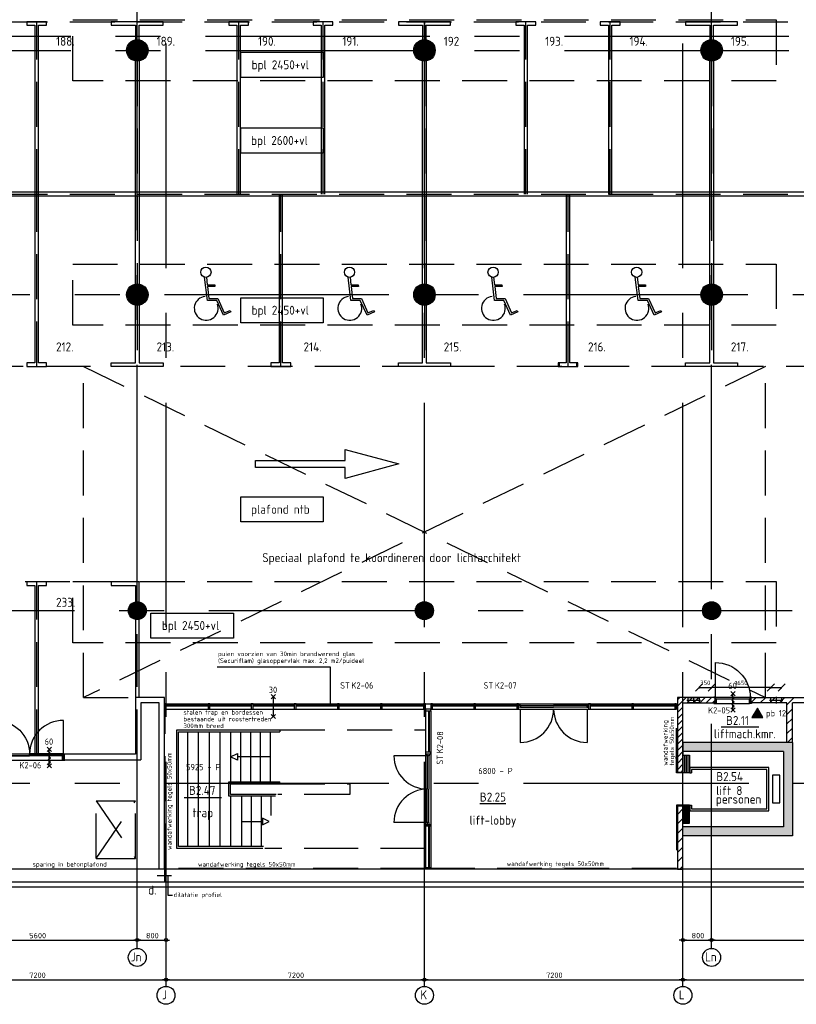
# Model space of a CAD drawing. Extents: x 1662 to 125079, y 8755 to 81245.
# Tile 4 of 8: x 58125 to 79762, y 8755 to 36171. Entities that reach past the tile are written whole.
import ezdxf

# ---------------------------------------------------------------- set-up
doc = ezdxf.new("R2010")
doc.units = 0
doc.header["$LTSCALE"] = 100
doc.linetypes.add('CENTER', pattern=[2, 1.25, -0.25, 0.25, -0.25])
doc.linetypes.add('HIDDEN', pattern=[0.375, 0.25, -0.125])
doc.layers.get('0').update_dxf_attribs({"linetype": 'CONTINUOUS'})
doc.layers.get('DEFPOINTS').update_dxf_attribs({"linetype": 'CONTINUOUS'})
for name, color, linetype in [('AL------_SPARING', 2, 'CONTINUOUS'), ('BOUWKUNDIG', 11, 'CONTINUOUS'), ('PARKEREN', 8, 'HIDDEN'), ('STRAMIEN', 7, 'CENTER'), ('TEKST', 11, 'CONTINUOUS')]:
    doc.layers.add(name, color=color, linetype=linetype)
doc.styles.add('BURO', font='ISO.SHX')
doc.styles.add('BURO-018', font='BUROFONT.shx', dxfattribs={"height": 1.8})
doc.styles.add('PIETERS', font='ISO.SHX')
doc.styles.get("Standard").update_dxf_attribs({"font": 'ISO.SHX'})
doc.styles.add('STYLE1', font='ISO.SHX')
doc.dimstyles.new('DIM100', dxfattribs={"dimscale": 100, "dimtxt": 1.8, "dimasz": 0, "dimexe": 0, "dimexo": 2.5, "dimgap": 1.5, "dimtad": 0, "dimdec": 0, "dimzin": 0, "dimtxsty": 'BURO-018', "dimtsz": 1, "dimcen": -3, "dimazin": 3, "dimtfac": 1, "dimtdec": 0, "dimtofl": 0, "dimtmove": 0, "dimatfit": 3, "dimtvp": 1.055556, "dimtolj": 1, "dimtzin": 0})

# ---------------------------------------------------------------- blocks, each defined once
blk = doc.blocks.new('*D11')
at = {"color": 0, "linetype": 'BYBLOCK'}
for p, q in [((76952, 17476), (77152, 17676)), ((77052, 17546), (77052, 17576)), ((77052, 17576), (77402, 17576)), ((77302, 17476), (77502, 17676)), ((77402, 17546), (77402, 17576))]:
    blk.add_line(p, q, dxfattribs=at)
at = {"layer": 'DEFPOINTS', "color": 0, "linetype": 'BYBLOCK'}
for p in [(77402, 17576), (77052, 17296), (77402, 17296)]:
    blk.add_point(p, dxfattribs=at)
at = {"color": 0, "linetype": 'BYBLOCK', "insert": (77227, 17707), "char_height": 120, "attachment_point": 5, "style": 'BURO'}
blk.add_mtext('\\A1;350', dxfattribs=at)
blk = doc.blocks.new('*D12')
at = {"color": 0, "linetype": 'BYBLOCK'}
for p, q in [((77302, 17476), (77502, 17676)), ((77402, 17546), (77402, 17576)), ((79052, 17576), (77402, 17576)), ((78952, 17476), (79152, 17676)), ((79052, 17546), (79052, 17576))]:
    blk.add_line(p, q, dxfattribs=at)
at = {"layer": 'DEFPOINTS', "color": 0, "linetype": 'BYBLOCK'}
for p in [(77402, 17576), (77402, 17296), (79052, 17296)]:
    blk.add_point(p, dxfattribs=at)
at = {"color": 0, "linetype": 'BYBLOCK', "insert": (78227, 17702), "char_height": 120, "attachment_point": 5, "style": 'BURO'}
blk.add_mtext('\\A1;1650', dxfattribs=at)
blk = doc.blocks.new('*D13')
at = {"color": 0, "linetype": 'BYBLOCK'}
for p, q in [((78952, 17476), (79152, 17676)), ((79052, 17546), (79052, 17576)), ((79052, 17576), (79352, 17576)), ((79252, 17476), (79452, 17676)), ((79352, 17546), (79352, 17576))]:
    blk.add_line(p, q, dxfattribs=at)
at = {"layer": 'DEFPOINTS', "color": 0, "linetype": 'BYBLOCK'}
for p in [(79352, 17576), (79052, 17296), (79352, 17296)]:
    blk.add_point(p, dxfattribs=at)
blk = doc.blocks.new('SPAAR2')
at = {"color": 1, "linetype": 'CONTINUOUS'}
for p, q in [((-2.5, 0), (2.5, 0)), ((0, -2.5), (0, 2.5))]:
    blk.add_line(p, q, dxfattribs=at)
at = {"color": 0, "linetype": 'CONTINUOUS'}
for p, q in [((-2, 2), (2, 2)), ((-2, -2), (-2, 2)), ((2, 2), (2, -2)), ((2, -2), (-2, -2))]:
    blk.add_line(p, q, dxfattribs=at)
at = {"color": 0, "linetype": 'CONTINUOUS', "style": 'BURO-018', "flags": 1}
blk.add_attdef('AL_OMS', (0, 0), '', height=1.8, dxfattribs=at)

msp = doc.modelspace()

# ---------------------------------------------------------------- hatches: boundary and pattern name
at = {"layer": 'BOUWKUNDIG'}
h = msp.add_hatch(dxfattribs=at)
h.set_pattern_fill('ANSI31', color=256, scale=1000, style=0)
h.set_pattern_definition([(45, (0, 0), (-88.38835, 88.38835), [])])
h.paths.add_polyline_path([(76752, 17296), (76602, 17296), (76602, 17146), (76752, 17146)])
h.paths.add_polyline_path([(77491.3, 17296), (77402, 17296), (77402, 17146), (77491.3, 17146)])
h.paths.add_polyline_path([(77402, 17296), (77052, 17296), (77052, 17146), (77402, 17146)])
h.paths.add_polyline_path([(77052, 17221), (76902, 17221), (76902, 17146), (77052, 17146)])
h.paths.add_polyline_path([(77052, 17296), (76902, 17296), (76902, 17221), (77052, 17221)])
h.paths.add_polyline_path([(76902, 17296), (76752, 17296), (76752, 17221), (76902, 17221)])
h.paths.add_polyline_path([(76902, 17221), (76752, 17221), (76752, 17146), (76902, 17146)])
h.paths.add_polyline_path([(76602, 17146), (76602, 17296), (76457.6, 17296), (76452, 17290.4), (76452, 15221), (76602, 15221)])
h = msp.add_hatch(color=256, dxfattribs=at)
h.paths.add_polyline_path([(77402, 15796), (77402, 16046), (76602, 16046), (76602, 15796), (76852, 15796)])
h.paths.add_polyline_path([(79402, 15796), (79402, 14916), (79652, 14916), (79652, 16046), (77402, 16046), (77402, 15796)])
h.paths.add_polyline_path([(79652, 14916), (79402, 14916), (79402, 13696), (77402, 13696), (77402, 13446), (79652, 13446)])
h.paths.add_polyline_path([(76602, 13696), (76602, 13446), (77402, 13446), (77402, 13696)])

# ---------------------------------------------------------------- linework, layer by layer
at = {"layer": 'BOUWKUNDIG', "linetype": 'HIDDEN', "ltscale": 50}
for p, q in [((59602, 36166), (79202, 36166)), ((59602, 34466), (59602, 36166)), ((79202, 36166), (79202, 34466)), ((79202, 34466), (59602, 34466)), ((59602, 29366), (79202, 29366)), ((59602, 27666), (59602, 29366)), ((79202, 29366), (79202, 27666)), ((79202, 27666), (59602, 27666)), ((78902, 26516), (59902, 17296)), ((59902, 26516), (78902, 17296)), ((59902, 17296), (59902, 26516)), ((78902, 17296), (78902, 26516)), ((59602, 20523.5), (79202, 20523.5)), ((59602, 18823.5), (59602, 20523.5)), ((79202, 20523.5), (79202, 18823.5)), ((79202, 18823.5), (59602, 18823.5)), ((59902, 17296), (61352, 17296)), ((62177, 12536), (62177, 16976)), ((76427, 15196), (76427, 16976)), ((65377, 16396), (69427, 16396)), ((76602, 15196), (76427, 15196)), ((65377, 14896), (67327, 14896)), ((67327, 14896), (67327, 14596)), ((67302, 14596), (65319, 14596)), ((67327, 14596), (67302, 14596)), ((60252, 12816), (60252, 14416)), ((60252, 12816), (61352, 14416)), ((60252, 14416), (61352, 12816)), ((60252, 14416), (61352, 14416)), ((61352, 12816), (61352, 14416)), ((76602, 14296), (76427, 14296)), ((76427, 14296), (76427, 12536)), ((67302, 13096), (64955.3, 13096)), ((69427, 13096), (67302, 13096)), ((60252, 12816), (61352, 12816)), ((69427, 12536), (62177, 12536)), ((76427, 12536), (69577, 12536))]:
    msp.add_line(p, q, dxfattribs=at)
at = {"layer": 'BOUWKUNDIG', "ltscale": 50}
for p, q in [((63631.9, 18150.7), (66775.9, 18150.7)), ((66775.9, 18150.7, -50.1), (66775.9, 17066, -1651.1)), ((62157, 17296), (61352, 17296)), ((62157, 12516), (62157, 17296)), ((65254.9, 17384), (65134.9, 17264)), ((65134.9, 17384), (65254.9, 17264)), ((65194.9, 16768.6), (65194.9, 17324)), ((76452, 17290.4), (76457.6, 17296)), ((77491.3, 17296), (76452, 17296)), ((76452, 17296), (76452, 15221)), ((77491.3, 17296), (77491.3, 17146)), ((77502.2, 17306), (78482.2, 17306)), ((78057.1, 17466.5), (77937.1, 17346.5)), ((77937.1, 17466.5), (78057.1, 17346.5)), ((77967.1, 17353.1), (78027.1, 17293.1)), ((77967.1, 17233.1), (78027.1, 17293.1)), ((77997.1, 16948.9), (77997.1, 17406.5)), ((78493, 17296), (83112, 17296)), ((78493, 17296), (78493, 17146)), ((78494.1, 17146), (78644.1, 17296)), ((78759.3, 17146), (78909.3, 17296)), ((79024.4, 17146), (79174.4, 17296)), ((79289.6, 17146), (79439.6, 17296)), ((79502, 17093.2), (79704.8, 17296)), ((62007, 17146), (61502, 17146)), ((62007, 12516), (62007, 17146)), ((62157, 17126), (62157, 16976)), ((62207, 17126), (62157, 17126)), ((62177, 17126), (69577, 17126)), ((62207, 16976), (62207, 17126)), ((62207, 17086), (63377, 17086)), ((62207, 17066), (63377, 17066)), ((63377, 17126), (63377, 16976)), ((63427, 17126), (63377, 17126)), ((63427, 16976), (63427, 17126)), ((63427, 17086), (64577, 17086)), ((63427, 17066), (64577, 17066)), ((64577, 17126), (64577, 16976)), ((64627, 17126), (64577, 17126)), ((64627, 16976), (64627, 17126)), ((64627, 17086), (65777, 17086)), ((64627, 17066), (65777, 17066)), ((65777, 17126), (65777, 16976)), ((65827, 17126), (65777, 17126)), ((65827, 16976), (65827, 17126)), ((65827, 17086), (66977, 17086)), ((65827, 17066), (66977, 17066)), ((66977, 17126), (66977, 16976)), ((67027, 17126), (66977, 17126)), ((67027, 16976), (67027, 17126)), ((67027, 17086), (68177, 17086)), ((67027, 17066), (68177, 17066)), ((68177, 17126), (68177, 16976)), ((68227, 17126), (68177, 17126)), ((68227, 16976), (68227, 17126)), ((68227, 17086), (69377, 17086)), ((68227, 17066), (69377, 17066)), ((69377, 17126), (69377, 16976)), ((69427, 17126), (69377, 17126)), ((69427, 16976), (69427, 17126)), ((69427, 16976), (69427, 17126)), ((69427, 17126), (69577, 17126)), ((69577, 17126), (76427, 17126)), ((69577, 17126), (69577, 16976)), ((69577, 17126), (69577, 16976)), ((69627, 17126), (69577, 17126)), ((69627, 16976), (69627, 17126)), ((69627, 17086), (70777, 17086)), ((69627, 17066), (70777, 17066)), ((70777, 17126), (70777, 16976)), ((70827, 17126), (70777, 17126)), ((70827, 16976), (70827, 17126)), ((70827, 17086), (71977, 17086)), ((70827, 17066), (71977, 17066)), ((71977, 17126), (71977, 16976)), ((72027, 17126), (71977, 17126)), ((72027, 16976), (72027, 17126)), ((72027, 17086), (72077, 17086)), ((72027, 17031), (72027, 17086)), ((72077, 17031), (72027, 17031)), ((72077, 17086), (72077, 17031)), ((72077, 17071), (73002, 17071)), ((72077, 17031), (73002, 17031)), ((73927, 17071), (73002, 17071)), ((73927, 17031), (73002, 17031)), ((73977, 17086), (73927, 17086)), ((73927, 17086), (73927, 17031)), ((73927, 17031), (73977, 17031)), ((73977, 17126), (73977, 16976)), ((74027, 17126), (73977, 17126)), ((73977, 17031), (73977, 17086)), ((74027, 16976), (74027, 17126)), ((74027, 17086), (75177, 17086)), ((74027, 17066), (75177, 17066)), ((75177, 17126), (75177, 16976)), ((75227, 17126), (75177, 17126)), ((75227, 16976), (75227, 17126)), ((75227, 17086), (76377, 17086)), ((75227, 17066), (76377, 17066)), ((76377, 17126), (76377, 16976)), ((76427, 17126), (76377, 17126)), ((76427, 16976), (76427, 17126)), ((76602, 17146), (77491.3, 17146)), ((76602, 15221), (76602, 17146)), ((77483, 17146), (77483, 17146)), ((77511.2, 17243), (77502.2, 17261)), ((77502.2, 17243), (77511.2, 17261)), ((77527.2, 17256), (78457.2, 17256)), ((77527.2, 17135), (78457.2, 17135)), ((77937.1, 16888.9), (78057.1, 17008.9)), ((78057.1, 16888.9), (77937.1, 17008.9)), ((77967.1, 17233.1), (78027.1, 17173.1)), ((77967.1, 17113.1), (78027.1, 17173.1)), ((77967.1, 17113.1), (78027.1, 17053.1)), ((77967.1, 16993.1), (78027.1, 17053.1)), ((78473.2, 17243), (78482.2, 17261)), ((78482.2, 17243), (78473.2, 17261)), ((79502, 17146), (78493, 17146)), ((79502, 16046), (79502, 17146)), ((82962, 17146), (79652, 17146)), ((79652, 16046), (79652, 17146)), ((62157, 16976), (62207, 16976)), ((62177, 16976), (69427, 16976)), ((63377, 16976), (63427, 16976)), ((64577, 16976), (64627, 16976)), ((65134.9, 16708.6), (65254.9, 16828.6)), ((65254.9, 16708.6), (65134.9, 16828.6)), ((65777, 16976), (65827, 16976)), ((66977, 16976), (67027, 16976)), ((68177, 16976), (68227, 16976)), ((69377, 16976), (69427, 16976)), ((69577, 16976), (69427, 16976)), ((69427, 16976), (69427, 16926)), ((69577, 16976), (69427, 16976)), ((69427, 16976), (69427, 16446)), ((69427, 16926), (69427, 12516)), ((69427, 16926), (69577, 16926)), ((69517, 16926), (69517, 15776)), ((69537, 16926), (69537, 15776)), ((69577, 16976), (76427, 16976)), ((69577, 16926), (69577, 16976)), ((69577, 16976), (69627, 16976)), ((69577, 16926), (69577, 12516)), ((70777, 16976), (70827, 16976)), ((71977, 16976), (72027, 16976)), ((72072, 16976), (72072, 16046)), ((73932, 16976), (73932, 16046)), ((73977, 16976), (74027, 16976)), ((75177, 16976), (75227, 16976)), ((76377, 16976), (76427, 16976)), ((79502, 16828.1), (79652, 16978.1)), ((79502, 16562.9), (79652, 16712.9)), ((62502, 13096), (62502, 16396)), ((62502, 16396), (65377, 16396)), ((62552, 13146), (62552, 16346)), ((62552, 16346), (65377, 16346)), ((62802, 16346), (62802, 13146)), ((63102, 16346), (63102, 13146)), ((63402, 16346), (63402, 13146)), ((63702, 16346), (63702, 13146)), ((64002, 16346), (64002, 14946)), ((64277, 16346), (64277, 14946)), ((64552, 16346), (64552, 14946)), ((64827, 16346), (64827, 14946)), ((65102, 16346), (65102, 14946)), ((65377, 16396), (65377, 16346)), ((79502, 16297.7), (79652, 16447.7)), ((79515.4, 16046), (79652, 16182.6)), ((59010.7, 15912.8), (58890.7, 15792.8)), ((58890.7, 15912.8), (59010.7, 15792.8)), ((79652, 16046), (79502, 16046)), ((57456.7, 15726), (58401.7, 15726)), ((57481.7, 15676), (58401.7, 15676)), ((59346.7, 15726), (58401.7, 15726)), ((59321.7, 15676), (58401.7, 15676)), ((58920.7, 15799.5), (58980.7, 15739.5)), ((58920.7, 15679.5), (58980.7, 15739.5)), ((58920.7, 15679.5), (58980.7, 15619.5)), ((58950.7, 15395.2), (58950.7, 15852.8)), ((59337.7, 15663), (59346.7, 15681)), ((59346.7, 15663), (59337.7, 15681)), ((64002, 15646), (64194.3, 15736.1)), ((64194.3, 15555.9), (64002, 15646)), ((64194.3, 15736.1), (64194.3, 15646)), ((65102, 15646), (64194.3, 15646)), ((64194.3, 15646), (64194.3, 15555.9)), ((69482, 15676), (68552, 15676)), ((69577, 15776), (69427, 15776)), ((69427, 15776), (69427, 15726)), ((69427, 15726), (69577, 15726)), ((69482, 15726), (69537, 15726)), ((69482, 15676), (69482, 15726)), ((69537, 15676), (69482, 15676)), ((69482, 15676), (69482, 14746)), ((69522, 15676), (69522, 14746)), ((69537, 15726), (69537, 15676)), ((69577, 15726), (69577, 15776)), ((76602, 15796), (76602, 15221)), ((76852, 15796), (76602, 15796)), ((76612, 15196), (76612, 15696)), ((76612, 15696), (76647, 15696)), ((76647, 15696), (76647, 15196)), ((76657, 15196), (76657, 15696)), ((76657, 15696), (76692, 15696)), ((76692, 15696), (76692, 15196)), ((76702, 15196), (76702, 15696)), ((76702, 15696), (76737, 15696)), ((76737, 15696), (76737, 15196)), ((76747, 15196), (76747, 15696)), ((76747, 15696), (76782, 15696)), ((76782, 15696), (76782, 15196)), ((57481.7, 15555), (59321.7, 15555)), ((58890.7, 15335.2), (59010.7, 15455.2)), ((59010.7, 15335.2), (58890.7, 15455.2)), ((58920.7, 15559.5), (58980.7, 15619.5)), ((58920.7, 15559.5), (58980.7, 15499.5)), ((58920.7, 15439.5), (58980.7, 15499.5)), ((76452, 15221), (76602, 15221)), ((76647, 15196), (76612, 15196)), ((76692, 15196), (76657, 15196)), ((76737, 15196), (76702, 15196)), ((76782, 15196), (76747, 15196)), ((78992, 15346), (76792, 15346)), ((76792, 15346), (76792, 15196)), ((76792, 15196), (76842, 15196)), ((78942, 15296), (76842, 15296)), ((76842, 15296), (76842, 15196)), ((78942, 14196), (78942, 15296)), ((78992, 14146), (78992, 15346)), ((79094.5, 15131), (79094.5, 14361)), ((79299.5, 15131), (79094.5, 15131)), ((79299.5, 14361), (79299.5, 15131)), ((63952, 14946), (65377, 14946)), ((63952, 14546), (63952, 14946)), ((64002, 14896), (65377, 14896)), ((64002, 14896), (64002, 14896)), ((64002, 14596), (64002, 14896)), ((65377, 14896), (65377, 14946)), ((65255.6, 14546), (63952, 14546)), ((64302, 14596), (64002, 14596)), ((64002, 14546), (64002, 13146)), ((65267.8, 14596), (64302, 14596)), ((64302, 14546), (64302, 13146)), ((64577, 14546), (64577, 13146)), ((64852, 14546), (64852, 13146)), ((65127, 14546), (65127, 14015.6)), ((69482, 13816), (69482, 14746)), ((69522, 13816), (69522, 14746)), ((76452, 14271), (76452, 12516)), ((76602, 14271), (76452, 14271)), ((76602, 12516), (76602, 14271)), ((76612, 14296), (76612, 13796)), ((76647, 14296), (76612, 14296)), ((76647, 13796), (76647, 14296)), ((76657, 14296), (76657, 13796)), ((76692, 14296), (76657, 14296)), ((76692, 13796), (76692, 14296)), ((76702, 14296), (76702, 13796)), ((76737, 14296), (76702, 14296)), ((76737, 13796), (76737, 14296)), ((76747, 14296), (76747, 13796)), ((76782, 14296), (76747, 14296)), ((76782, 13796), (76782, 14296)), ((76792, 14296), (76792, 14146)), ((76792, 14296), (76842, 14296)), ((76842, 14296), (76842, 14196)), ((79094.5, 14361), (79299.5, 14361)), ((76452, 14043.2), (76602, 14193.2)), ((76792, 14146), (78992, 14146)), ((76842, 14196), (78942, 14196)), ((64302, 13846), (64886, 13846)), ((64886, 13936.1), (64886, 13846)), ((65078.3, 13846), (64886, 13936.1)), ((64886, 13846), (64886, 13755.9)), ((64886, 13755.9), (65078.3, 13846)), ((69482, 13816), (68552, 13816)), ((69427, 13766), (69577, 13766)), ((69427, 13716), (69427, 13766)), ((69577, 13716), (69427, 13716)), ((69482, 13816), (69482, 13766)), ((69537, 13816), (69482, 13816)), ((69482, 13766), (69537, 13766)), ((69517, 13716), (69517, 12566)), ((69537, 13766), (69537, 13816)), ((69537, 13716), (69537, 12566)), ((69577, 13766), (69577, 13716)), ((76452, 13778.1), (76602, 13928.1)), ((76612, 13796), (76647, 13796)), ((76657, 13796), (76692, 13796)), ((76702, 13796), (76737, 13796)), ((76747, 13796), (76782, 13796)), ((76452, 13512.9), (76602, 13662.9)), ((76602, 13446), (76602, 13696)), ((76452, 13247.7), (76602, 13397.7)), ((64904, 13096), (62502, 13096)), ((64916.1, 13146), (62552, 13146)), ((69427, 13046), (69427, 12516)), ((76452, 12982.6), (76602, 13132.6)), ((76452, 12717.4), (76602, 12867.4)), ((61959.1, 12340.6), (62354.9, 12340.6)), ((61959.1, 12340.6), (62354.9, 12340.6)), ((61959.1, 12340.6), (62354.9, 12340.6)), ((62157, 12516), (62157, 12166)), ((69427, 12566), (69577, 12566)), ((69427, 12516), (69427, 12566)), ((69577, 12516), (69427, 12516)), ((69577, 12566), (69577, 12516)), ((76452, 12516), (76602, 12516)), ((76602, 12516), (76452, 12516)), ((76515.8, 12516), (76602, 12602.2)), ((112927, 12016), (39677, 12016))]:
    msp.add_line(p, q, dxfattribs=at)
at = {"layer": 'BOUWKUNDIG', "linetype": 'CONTINUOUS', "ltscale": 50}
for p, q in [((61352, 17296), (61352, 15716)), ((61502, 17146), (61502, 15566)), ((79652, 16046), (76602, 16046)), ((76602, 16046), (76602, 15796)), ((79652, 16046), (79652, 13446)), ((59361.7, 15716), (59361.7, 15566)), ((61352, 15716, 250.7), (59361.7, 15716, 310.7)), ((79402, 15796), (76852, 15796)), ((76852, 15796), (76852, 15796)), ((79402, 15796), (79402, 13696)), ((59361.7, 15566), (61502, 15566, -105.4)), ((79402, 13696), (76602, 13696)), ((79652, 13446), (76602, 13446)), ((112427, 12516), (39177, 12516)), ((39527, 12166), (112777, 12166))]:
    msp.add_line(p, q, dxfattribs=at)
for points, const_width in [([(61252, 35316, 1), (61552, 35316, 1)], 300), ([(69252, 35316, 1), (69552, 35316, 1)], 300), ([(77252, 35316, 1), (77552, 35316, 1)], 300), ([(61252, 28516, 1), (61552, 28516, 1)], 300), ([(69252, 28516, 1), (69552, 28516, 1)], 300), ([(77252, 28516, 1), (77552, 28516, 1)], 300), ([(61277, 19716, 1), (61527, 19716, 1)], 250), ([(69277, 19716, 1), (69527, 19716, 1)], 250), ([(77277, 19716, 1), (77527, 19716, 1)], 250)]:
    msp.add_lwpolyline(points, format="xyb", close=True, dxfattribs=dict(at, const_width=const_width))
at = {"layer": 'BOUWKUNDIG', "ltscale": 50}
for points in [[(77507.2, 17301), (77507.2, 18271, -0.4142136), (78477.2, 17301)], [(57461.7, 15721), (57461.7, 16661, -0.4142136), (58401.7, 15721)], [(59341.7, 15721), (59341.7, 16661, 0.4142136), (58401.7, 15721)]]:
    msp.add_lwpolyline(points, format="xyb", dxfattribs=at)
for points in [[(77469.2, 17145), (77467.2, 17145), (77467.2, 17135), (77527.2, 17135), (77527.2, 17256), (77511.2, 17256), (77511.2, 17243), (77502.2, 17243), (77502.2, 17306), (77467.2, 17306), (77467.2, 17296), (77469.2, 17296), (77469.2, 17304), (77500.2, 17304), (77500.2, 17241), (77513.2, 17241), (77513.2, 17254), (77525.2, 17254), (77525.2, 17137), (77469.2, 17137)], [(78477.2, 17301), (77507.2, 17301), (77507.2, 17261), (77637.2, 17261), (78477.2, 17261)], [(78515.2, 17145), (78517.2, 17145), (78517.2, 17135), (78457.2, 17135), (78457.2, 17256), (78473.2, 17256), (78473.2, 17243), (78482.2, 17243), (78482.2, 17306), (78517.2, 17306), (78517.2, 17296), (78515.2, 17296), (78515.2, 17304), (78484.2, 17304), (78484.2, 17241), (78471.2, 17241), (78471.2, 17254), (78459.2, 17254), (78459.2, 17137), (78515.2, 17137)], [(58401.7, 15721), (57461.7, 15721), (57461.7, 15681), (57591.6, 15681), (58401.7, 15681)], [(58401.7, 15721), (59341.7, 15721), (59341.7, 15681), (59247.4, 15681), (58401.7, 15681)], [(59379.7, 15565), (59381.7, 15565), (59381.7, 15555), (59321.7, 15555), (59321.7, 15676), (59337.7, 15676), (59337.7, 15663), (59346.7, 15663), (59346.7, 15726), (59381.7, 15726), (59381.7, 15716), (59379.7, 15716), (59379.7, 15724), (59348.7, 15724), (59348.7, 15661), (59335.7, 15661), (59335.7, 15674), (59323.7, 15674), (59323.7, 15557), (59379.7, 15557)]]:
    msp.add_lwpolyline(points, close=True, dxfattribs=at)
for points in [[(77502.2, 17243), (77511.2, 17243), (77511.2, 17261), (77502.2, 17261), (77502.2, 17243)], [(78482.2, 17243), (78473.2, 17243), (78473.2, 17261), (78482.2, 17261), (78482.2, 17243)], [(59346.7, 15663), (59337.7, 15663), (59337.7, 15681), (59346.7, 15681), (59346.7, 15663)]]:
    msp.add_lwpolyline(points, dxfattribs=at)
at = {"layer": 'BOUWKUNDIG', "linetype": 'CONTINUOUS', "ltscale": 50, "elevation": 310.7}
msp.add_lwpolyline([(78526.1, 16743.5), (78827.7, 16743.5), (78676.9, 17004.7)], close=True, dxfattribs=at)
at = {"layer": 'BOUWKUNDIG', "linetype": 'CONTINUOUS', "ltscale": 50}
for centre, radius in [((61402, 35316), 300), ((69402, 35316), 300), ((77402, 35316), 300), ((61402, 28516), 300), ((69402, 28516), 300), ((77402, 28516), 300), ((61402, 19716), 250), ((69402, 19716), 250), ((77402, 19716), 250)]:
    msp.add_circle(centre, radius, dxfattribs=at)
at = {"layer": 'BOUWKUNDIG', "ltscale": 50}
for centre, start, end in [((72072, 16976), 270, 0), ((73932, 16976), 180, 270), ((69482, 15676), 180, 270), ((69482, 13816), 90, 180)]:
    msp.add_arc(centre, 930, start, end, dxfattribs=at)
at = {"layer": 'BOUWKUNDIG', "linetype": 'CONTINUOUS', "ltscale": 50}
msp.add_solid([(78526.1, 16743.5, 310.7), (78676.9, 17004.7, 310.7), (78827.7, 16743.5, 310.7), (78676.9, 17004.7, 310.7)], dxfattribs=at)
at = {"layer": 'PARKEREN', "ltscale": 50}
for p, q in [((48277, 36116), (112602, 36116)), ((61402, 35616), (61402, 36116)), ((69402, 35616), (69402, 36116)), ((77402, 35616), (77402, 36116)), ((48277, 31316), (112602, 31316)), ((61402, 28216), (61402, 26516)), ((69402, 28216), (69402, 26516)), ((77402, 28216), (77402, 26516)), ((112602, 26516), (48277, 26516)), ((61402, 20516), (48177, 20516)), ((58601, 15716), (58602, 20516)), ((61402, 19966), (61402, 20516)), ((61402, 19966), (61402, 20516)), ((61402, 15716), (61402, 19466))]:
    msp.add_line(p, q, dxfattribs=at)
at = {"layer": 'PARKEREN', "linetype": 'HIDDEN', "ltscale": 50}
for p, q in [((69402, 36116), (69402, 35616)), ((61402, 35016), (61402, 28816)), ((69402, 35016), (69402, 28816)), ((77402, 35016), (77402, 28816)), ((61402, 19964.3), (61402, 20091)), ((61402, 19964.3), (61402, 20091))]:
    msp.add_line(p, q, dxfattribs=at)
at = {"layer": 'PARKEREN', "linetype": 'CONTINUOUS', "ltscale": 50}
for p, q in [((61352, 28811.8), (61352, 35020.2)), ((61452, 35020.2), (61452, 28811.8)), ((69352, 28811.8), (69352, 35020.2)), ((69452, 35020.2), (69452, 28811.8)), ((77352, 28811.8), (77352, 35020.2)), ((77452, 35020.2), (77452, 28811.8))]:
    msp.add_line(p, q, dxfattribs=at)
for points in [[(58552, 31316), (58552, 26616), (58327, 26616), (58327, 26516), (58877, 26516), (58877, 26616), (58652, 26616), (58652, 31316), (58652, 36016), (58877, 36016), (58877, 36116), (58327, 36116), (58327, 36016), (58552, 36016)], [(64690.9, 23700.4), (64690.9, 23900.4), (67190.9, 23900.4), (67190.9, 24202.3), (68690.9, 23800.4), (67190.9, 23398.5), (67190.9, 23700.4)], [(58327, 20416), (58552, 20416), (58551, 15716), (58651, 15716), (58652, 20416), (58877, 20416), (58877, 20516), (58327, 20516)]]:
    msp.add_lwpolyline(points, close=True, dxfattribs=at)
at = {"layer": 'PARKEREN', "ltscale": 50}
for points in [[(58602, 26516), (58602, 31316), (58602, 36116)], [(58602, 26516), (58602, 31316), (58602, 36116)], [(64227, 31316), (64227, 36116)], [(66577, 31316), (66577, 36116)], [(72227, 31316), (72227, 36116)], [(74577, 31316), (74577, 36116)], [(65402, 26516), (65402, 31316)], [(65402, 26516), (65402, 31316)], [(73402, 26516), (73402, 31316)], [(73402, 26516), (73402, 31316)]]:
    msp.add_lwpolyline(points, dxfattribs=at)
at = {"layer": 'PARKEREN', "linetype": 'CONTINUOUS', "ltscale": 50}
for points in [[(61452, 35616), (61452, 36016), (62127, 36016), (62127, 36116), (60677, 36116), (60677, 36016), (61352, 36016), (61352, 35616)], [(64277, 31316), (64277, 36016), (64502, 36016), (64502, 36116), (63952, 36116), (63952, 36016), (64177, 36016), (64177, 31316)], [(66627, 31316), (66627, 36016), (66852, 36016), (66852, 36116), (66302, 36116), (66302, 36016), (66527, 36016), (66527, 31316)], [(69452, 35616), (69452, 36016), (70127, 36016), (70127, 36116), (68677, 36116), (68677, 36016), (69352, 36016), (69352, 35616)], [(72277, 31316), (72277, 36016), (72502, 36016), (72502, 36116), (71952, 36116), (71952, 36016), (72177, 36016), (72177, 31316)], [(74627, 31316), (74627, 36016), (74852, 36016), (74852, 36116), (74302, 36116), (74302, 36016), (74527, 36016), (74527, 31316)], [(77452, 35616), (77452, 36016), (78127, 36016), (78127, 36116), (76677, 36116), (76677, 36016), (77352, 36016), (77352, 35616)], [(112552, 35076.1), (112552, 31366), (48277, 31366)], [(48277, 31266), (112552, 31266), (112552, 28811.8)], [(65352, 31316), (65352, 26616), (65127, 26616), (65127, 26516), (65677, 26516), (65677, 26616), (65452, 26616), (65452, 31316)], [(73352, 31316), (73352, 26616), (73127, 26616), (73127, 26516), (73677, 26516), (73677, 26616), (73452, 26616), (73452, 31316)], [(73352, 31316), (73352, 26616), (73152, 26616), (73152, 26516), (73652, 26516), (73652, 26616), (73452, 26616), (73452, 31316)], [(63328.2, 28997.5), (63353.1, 28788.2), (63558.7, 28788.2), (63564.7, 28738.2), (63359.1, 28738.2), (63398.9, 28403.6), (63646.6, 28403.6), (63826.6, 28005.6), (63987.3, 28078.2), (64007.9, 28032.6), (63801.6, 27939.4), (63614.4, 28353.6), (63354.5, 28353.6), (63277.3, 29001.8)], [(67328.2, 28997.5), (67353.1, 28788.2), (67558.7, 28788.2), (67564.7, 28738.2), (67359.1, 28738.2), (67398.9, 28403.6), (67646.6, 28403.6), (67826.6, 28005.6), (67987.3, 28078.2), (68007.9, 28032.6), (67801.6, 27939.4), (67614.4, 28353.6), (67354.5, 28353.6), (67277.3, 29001.8)], [(71328.2, 28997.5), (71353.1, 28788.2), (71558.7, 28788.2), (71564.7, 28738.2), (71359.1, 28738.2), (71398.9, 28403.6), (71646.6, 28403.6), (71826.6, 28005.6), (71987.3, 28078.2), (72007.9, 28032.6), (71801.6, 27939.4), (71614.4, 28353.6), (71354.5, 28353.6), (71277.3, 29001.8)], [(75328.2, 28997.5), (75353.1, 28788.2), (75558.7, 28788.2), (75564.7, 28738.2), (75359.1, 28738.2), (75398.9, 28403.6), (75646.6, 28403.6), (75826.6, 28005.6), (75987.3, 28078.2), (76007.9, 28032.6), (75801.6, 27939.4), (75614.4, 28353.6), (75354.5, 28353.6), (75277.3, 29001.8)], [(61452, 28216), (61452, 26616), (62127, 26616), (62127, 26516), (60677, 26516), (60677, 26616), (61352, 26616), (61352, 28216)], [(69452, 28216), (69452, 26616), (70127, 26616), (70127, 26516), (68677, 26516), (68677, 26616), (69352, 26616), (69352, 28216)], [(77452, 28216), (77452, 26616), (78127, 26616), (78127, 26516), (76677, 26516), (76677, 26616), (77352, 26616), (77352, 28216)], [(61452, 19960.9), (61452, 20516), (60677, 20516), (60677, 20416), (61352, 20416), (61352, 19960.9)], [(61352, 19471.1), (61352, 17296)], [(61452, 17296), (61452, 19471.1)]]:
    msp.add_lwpolyline(points, dxfattribs=at)
for centre in [(63314.6, 29139.3), (67314.6, 29139.3), (71314.6, 29139.3), (75314.6, 29139.3)]:
    msp.add_circle(centre, 142.5, dxfattribs=at)
for centre in [(63322.6, 28134.7), (67322.6, 28134.7), (71322.6, 28134.7), (75322.6, 28134.7)]:
    msp.add_arc(centre, 332.2, 95.85112, 21.14688, dxfattribs=at)
at = {"layer": 'STRAMIEN', "ltscale": 50}
for p, q in [((62202, 9254.8), (62202, 80738.2)), ((69402, 9254.8), (69402, 80745)), ((76602, 9254.8), (76602, 80745)), ((61402, 10310.9), (61402, 79888.2)), ((77402, 10310.9), (77402, 79882.2)), ((3299.3, 35716), (122453.3, 35716)), ((3299.3, 35316), (122453.3, 35316)), ((2161.5, 28516), (123650.9, 28516)), ((3399.3, 19716), (122453.3, 19716)), ((2161.5, 14916), (123650.9, 14916))]:
    msp.add_line(p, q, dxfattribs=at)
at = {"layer": 'STRAMIEN', "linetype": 'CONTINUOUS', "ltscale": 50}
for p, q in [((55852, 10543.3), (61352, 10543.3)), ((61302, 10543.3), (61502, 10543.3)), ((61502, 10543.3), (61302, 10543.3)), ((61452, 10543.3), (62152, 10543.3)), ((62102, 10543.3), (62302, 10543.3)), ((76702, 10543.3), (76502, 10543.3)), ((76652, 10543.3), (77352, 10543.3)), ((77502, 10543.3), (77302, 10543.3)), ((77302, 10543.3), (77502, 10543.3)), ((77452, 10543.3), (82952, 10543.3)), ((55052, 9438.8), (62152, 9438.8)), ((62302, 9438.8), (62102, 9438.8)), ((62102, 9438.8), (62302, 9438.8)), ((62252, 9438.8), (69352, 9438.8)), ((69502, 9438.8), (69302, 9438.8)), ((69302, 9438.8), (69502, 9438.8)), ((69452, 9438.8), (76552, 9438.8)), ((76502, 9438.8), (76702, 9438.8)), ((76702, 9438.8), (76502, 9438.8)), ((76652, 9438.8), (83752, 9438.8))]:
    msp.add_line(p, q, dxfattribs=at)
for centre, radius in [((61402, 10543.3), 43), ((61402, 10543.3), 43), ((62202, 10543.3), 43), ((76602, 10543.3), 43), ((77402, 10543.3), 43), ((77402, 10543.3), 43), ((61402, 10060.9), 250), ((77402, 10060.9), 250), ((62202, 9438.8), 43), ((62202, 9438.8), 43), ((69402, 9438.8), 43), ((69402, 9438.8), 43), ((76602, 9438.8), 43), ((76602, 9438.8), 43), ((62202, 9004.8), 250), ((69402, 9004.8), 250), ((76602, 9004.8), 250)]:
    msp.add_circle(centre, radius, dxfattribs=at)
at = {"layer": 'TEKST', "ltscale": 50}
for p, q in [((64282.4, 35264.5), (66582, 35264.5)), ((64282.4, 34564.4), (64282.4, 35264.5)), ((66582, 35264.5), (66582, 34564.4)), ((66582, 34564.4), (64282.4, 34564.4)), ((64282.4, 33157), (66582, 33157)), ((64282.4, 32456.9), (64282.4, 33157)), ((66582, 33157), (66582, 32456.9)), ((66582, 32456.9), (64282.4, 32456.9)), ((64282.4, 28430.1), (66582, 28430.1)), ((64282.4, 27730), (64282.4, 28430.1)), ((66582, 28430.1), (66582, 27730)), ((66582, 27730), (64282.4, 27730)), ((64282.4, 22886.2), (66582, 22886.2)), ((64282.4, 22186.1), (64282.4, 22886.2)), ((66582, 22886.2), (66582, 22186.1)), ((66582, 22186.1), (64282.4, 22186.1)), ((61782.4, 19650.6), (64082, 19650.6)), ((61782.4, 18950.5), (61782.4, 19650.6)), ((64082, 19650.6), (64082, 18950.5)), ((64082, 18950.5), (61782.4, 18950.5)), ((77672.8, 16480.1), (78713.5, 16480.1)), ((77401.3, 14911.1), (78442.1, 14911.1)), ((62710.5, 14511.6), (63751.3, 14511.6)), ((62262.3, 11785.4), (62262.3, 12340.6)), ((62262.3, 11785.4), (62262.3, 12340.6)), ((62380.1, 11785.4), (62262.3, 11785.4)), ((62380.1, 11785.4), (62262.3, 11785.4))]:
    msp.add_line(p, q, dxfattribs=at)

# ---------------------------------------------------------------- block references
at = {"layer": 'AL------_SPARING', "xscale": 37.5, "yscale": 75, "zscale": 37.5, "rotation": 270}
for p in [(76902, 17221), (79202, 17221)]:
    msp.add_blockref('SPAAR2', p, dxfattribs=at)

# ---------------------------------------------------------------- texts
at = {"layer": 'BOUWKUNDIG', "linetype": 'CONTINUOUS', "ltscale": 50, "style": 'PIETERS'}
msp.add_text('pb 12', height=175, dxfattribs=at).set_placement((78917.7, 16772.8, 310.7))
at = {"layer": 'PARKEREN', "ltscale": 50, "style": 'PIETERS'}
for s, p in [('188.', (59139.5, 35445.9)), ('189.', (61939.5, 35445.9)), ('190.', (64764.5, 35445.9)), ('191.', (67114.5, 35445.9)), ('192', (69939.5, 35445.9)), ('193.', (72764.5, 35445.9)), ('194.', (75114.5, 35445.9)), ('195.', (77939.5, 35445.9)), ('212.', (59139.5, 26935.3)), ('213.', (61939.5, 26935.3)), ('214.', (66034.2, 26935.3)), ('215.', (69939.5, 26935.3)), ('216.', (73958.4, 26935.3)), ('217.', (77939.5, 26935.3)), ('233.', (59139.5, 19823.2))]:
    msp.add_text(s, height=250, dxfattribs=at).set_placement(p)
at = {"layer": 'STRAMIEN', "linetype": 'CONTINUOUS', "ltscale": 50}
for s, p in [('5600', (58391.9, 10593.3)), ('800', (61644.4, 10593.3)), ('800', (76844.4, 10593.3)), ('7200', (58391.9, 9488.8)), ('7200', (65591.9, 9488.8)), ('7200', (72791.9, 9488.8))]:
    msp.add_text(s, height=150, dxfattribs=at).set_placement(p)
at = {"layer": 'STRAMIEN', "linetype": 'CONTINUOUS', "ltscale": 50, "style": 'BURO'}
for s, p in [('Jn', (61220.6, 9949.5)), ('Ln', (77220.6, 9949.5)), ('J', (62090.5, 8893.4)), ('K', (69290.5, 8893.4)), ('L', (76490.5, 8893.4))]:
    msp.add_text(s, height=250, dxfattribs=at).set_placement(p)
at = {"layer": 'TEKST', "ltscale": 50}
for s, height, style, p in [('bpl 2450+vl', 250, 'PIETERS', (64586.9, 34790.2)), ('bpl 2600+vl', 250, 'PIETERS', (64572.1, 32682.8)), ('bpl 2450+vl', 250, 'PIETERS', (64586.9, 27955.9)), ('plafond ntb', 250, 'PIETERS', (64572.1, 22412)), ('Speciaal plafond te koordineren door lichtarchitekt', 250, 'PIETERS', (64883.5, 21066.5)), ('bpl 2450+vl', 250, 'PIETERS', (62086.9, 19176.4)), ('puien voorzien van 30min brandwerend glas', 125, 'PIETERS', (63653.1, 18449.7)), ('(Securiflam) glasoppervlak max. 2,2 m2/puideel', 125, 'PIETERS', (63653.1, 18260.8)), ('30', 175, 'PIETERS', (65063.7, 17424)), ('60', 175, 'PIETERS', (77866, 17535.7)), ('stalen trap en bordessen', 125, 'PIETERS', (62686.4, 16822.7)), ('bestaande uit roostertreden', 125, 'PIETERS', (62686.4, 16635.9)), ('B2.11', 250, 'PIETERS', (77804.7, 16532.9)), ('300mm breed', 125, 'PIETERS', (62686.4, 16449.1)), ('liftmach.kmr.', 250, 'PIETERS', (77465.3, 16163.6)), ('60', 175, 'PIETERS', (58819.6, 15982)), ('5925 - P', 175, 'STYLE1', (62759.1, 15273)), ('6800 - P', 175, 'STYLE1', (70901.7, 15164.3)), ('B2.54', 250, 'PIETERS', (77533.3, 14971)), ('B2.47', 250, 'PIETERS', (62842.4, 14586.7)), ('lift 8', 250, 'PIETERS', (77529.6, 14580.7)), ('%%uB2.25', 250, 'PIETERS', (70945.1, 14400.2)), ('personen', 250, 'PIETERS', (77522.1, 14342.5)), ('trap', 250, 'PIETERS', (62941.2, 13965.5)), ('lift-lobby', 250, 'PIETERS', (70659.1, 13755.9)), ('sparing in betonplafond', 125, 'PIETERS', (58483.3, 12590.7)), ('wandafwerking tegels 50x50mm', 125, 'PIETERS', (63092.8, 12590.7)), ('wandafwerking tegels 50x50mm', 125, 'PIETERS', (71694.9, 12606.5)), ('d.', 250, 'PIETERS', (61702.9, 11810.9)), ('dilatatie profiel', 125, 'PIETERS', (62415.2, 11743.1)), ('dilatatie profiel', 125, 'PIETERS', (62415.2, 11743.1))]:
    msp.add_text(s, height=height, dxfattribs=dict(at, style=style)).set_placement(p)
for s, p in [('ST', (67054.9, 17546.1)), ('K2-06', (67367.7, 17546.1)), ('ST', (71050.9, 17546.1)), ('K2-07', (71363.7, 17546.1)), ('K2-05', (77303.8, 16853.3)), ('K2-06', (58117.7, 15324))]:
    msp.add_text(s, height=175, dxfattribs=at).set_placement(p)
at = {"layer": 'TEKST', "ltscale": 50, "style": 'PIETERS'}
for s, p in [('wandafwerking', (76175.7, 15400.9)), ('tegels 50x50mm', (76356.2, 15400.9)), ('wandafwerking tegels 50x50mm', (62357.2, 13052.7))]:
    msp.add_text(s, height=125, rotation=90, dxfattribs=at).set_placement(p)
at = {"layer": 'TEKST', "ltscale": 50}
for s, p in [('K2-08', (69919.5, 15741.8)), ('ST', (69916.7, 15429))]:
    msp.add_text(s, height=175, rotation=89.49581, dxfattribs=at).set_placement(p)

# ---------------------------------------------------------------- dimensions: what is measured, and where the dimension line sits
at = {"layer": 'AL------_SPARING', "color": 1}
dim = msp.add_linear_dim(base=(77402, 17575.5), p1=(77052, 17296), p2=(77402, 17296), dimstyle='DIM100', override={"dimtxt": 1.2, "dimgap": 1.2, "dimtxsty": 'BURO'}, dxfattribs=at)
dim.commit()
dim.dimension.update_dxf_attribs({"geometry": '*D11', "text_midpoint": (77227, 17707.4), "dimtype": 160})
dim = msp.add_linear_dim(base=(77402, 17575.5), p1=(79052, 17296), p2=(77402, 17296), dimstyle='DIM100', override={"dimtxt": 1.2, "dimgap": 1.2, "dimtxsty": 'BURO'}, dxfattribs=at)
dim.commit()
dim.dimension.update_dxf_attribs({"geometry": '*D12', "text_midpoint": (78227, 17702.2)})
dim = msp.add_linear_dim(base=(79352, 17575.5), p1=(79052, 17296), p2=(79352, 17296), text=' ', dimstyle='DIM100', override={"dimtxt": 1.2, "dimgap": 1.2, "dimtxsty": 'BURO'}, dxfattribs=at)
dim.commit()
dim.dimension.update_dxf_attribs({"geometry": '*D13', "text_midpoint": (79202, 17575.5)})

doc.saveas('drawing.dxf')
